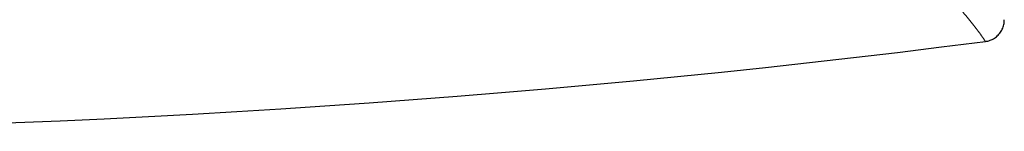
# Model space of a CAD drawing. Header units: millimetres. Extents: x 8 to 1339, y 12 to 1557.
# Tile 7 of 45: x 582 to 671, y 320 to 330. Entities that reach past the tile are written whole.
import ezdxf

# ---------------------------------------------------------------- set-up
doc = ezdxf.new("R2010")
doc.units = ezdxf.units.MM

msp = doc.modelspace()

# ---------------------------------------------------------------- linework, layer by layer
at = {"color": 7, "linetype": 'Continuous', "lineweight": 30}
msp.add_arc((541.811, 1320.247), 1000.228, 262.692295, 277.30195, dxfattribs=at)
at = {"color": 252, "linetype": 'Continuous', "lineweight": 0}
msp.add_open_spline([(624.877, 358.938), (625.478, 358.637), (626.68, 358.036), (628.444, 357.136), (630.18, 356.238), (631.883, 355.342), (633.554, 354.448), (635.199, 353.554), (636.815, 352.66), (638.403, 351.767), (639.957, 350.877), (641.478, 349.992), (642.964, 349.111), (644.421, 348.231), (645.849, 347.352), (647.246, 346.475), (648.608, 345.604), (649.932, 344.738), (651.22, 343.879), (652.474, 343.024), (653.694, 342.173), (654.879, 341.326), (656.026, 340.487), (657.133, 339.656), (658.201, 338.832), (659.145, 338.084), (659.975, 337.409), (660.7, 336.805), (661.437, 336.176), (662.182, 335.524), (662.93, 334.849), (663.647, 334.182), (664.332, 333.522), (664.988, 332.868), (665.612, 332.221), (666.206, 331.58), (666.768, 330.948), (667.297, 330.324), (667.774, 329.733), (668.201, 329.175), (668.586, 328.649), (668.821, 328.303), (668.938, 328.131)], degree=3, knots=[0, 0, 0, 0, 0.026315, 0.052636, 0.078958, 0.105281, 0.131601, 0.157917, 0.18447, 0.211027, 0.237587, 0.264147, 0.290705, 0.317258, 0.344124, 0.370995, 0.397869, 0.424743, 0.451614, 0.47848, 0.505597, 0.53272, 0.559846, 0.586971, 0.614094, 0.641211, 0.661658, 0.682106, 0.702553, 0.72604, 0.749529, 0.773019, 0.796509, 0.819995, 0.843595, 0.867198, 0.890802, 0.914404, 0.938004, 0.958669, 0.979335, 1, 1, 1, 1], dxfattribs=at)
at = {"color": 7, "linetype": 'Continuous', "lineweight": 30}
msp.add_open_spline([(668.938, 328.131), (669.01, 328.142), (669.154, 328.165), (669.363, 328.23), (669.564, 328.316), (669.753, 328.425), (669.929, 328.554), (670.09, 328.702), (670.232, 328.867), (670.354, 329.047), (670.457, 329.239), (670.539, 329.443), (670.597, 329.655), (670.634, 329.874), (670.639, 330.022), (670.641, 330.096)], degree=3, knots=[0, 0, 0, 0, 0.076637, 0.153514, 0.230143, 0.306809, 0.383722, 0.460389, 0.5366, 0.613051, 0.689271, 0.766508, 0.843982, 0.921231, 1, 1, 1, 1], dxfattribs=at)

doc.saveas('drawing.dxf')
